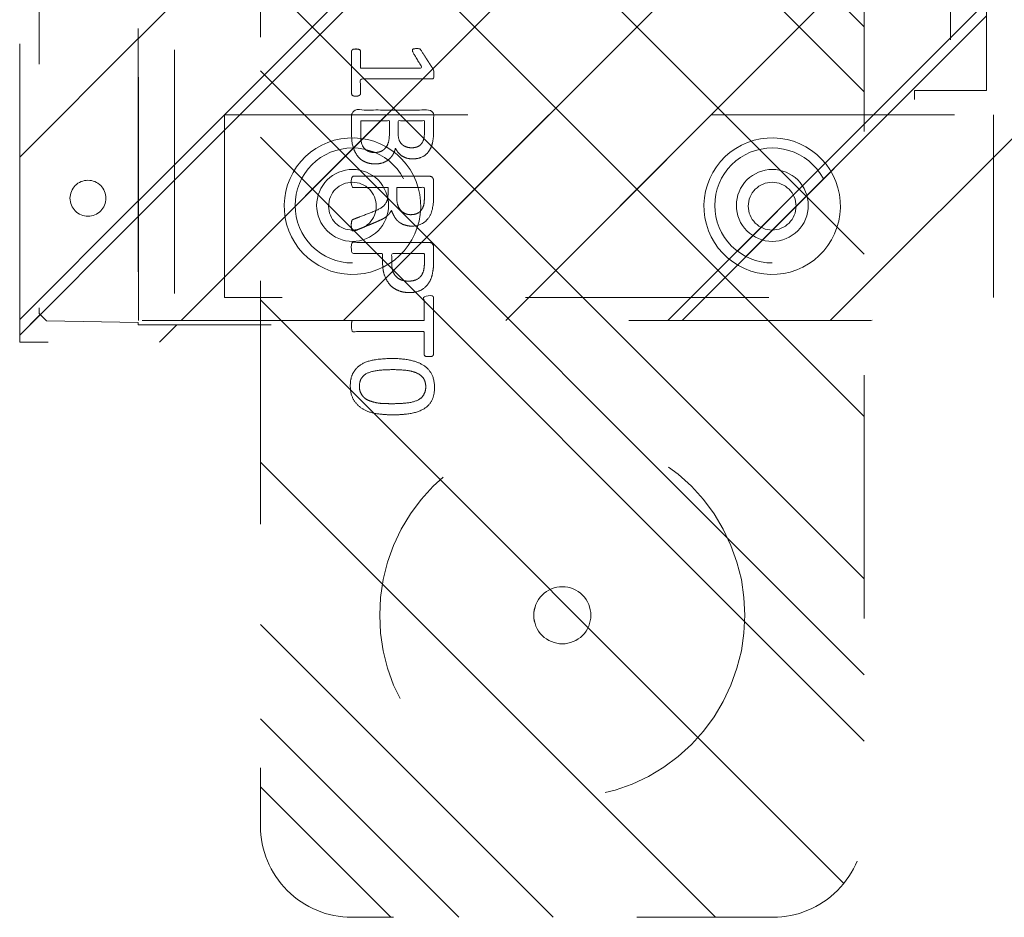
# Model space of a CAD drawing. Header units: inches. Extents: x -522 to -243, y -71 to 49.
# Tile 4 of 54: x -310.12 to -304.73, y -22.31 to -17.4. Entities that reach past the tile are written whole.
import ezdxf

# ---------------------------------------------------------------- set-up
doc = ezdxf.new("R2010")
doc.units = ezdxf.units.IN
doc.header["$LTSCALE"] = 32
doc.header["$MEASUREMENT"] = 0
doc.linetypes.add('Dash Style-1', pattern=[0.083328, 0.041656, -0.041672])
for name, color, linetype, lineweight in [('DashLine', 7, 'Dash Style-1', 13), ('DashLineFill', 7, 'Dash Style-1', 13), ('Drawing', 7, 'Continuous', 18), ('Metal-FootAndBase', 7, 'Continuous', 13), ('None', 7, 'Continuous', 18), ('SolidLine', 7, 'Continuous', 15), ('WasteShelf_H', 7, 'Continuous', 18)]:
    doc.layers.add(name, color=color, linetype=linetype, lineweight=lineweight)
pattern_1 = [(45, (0, 0), (-1.61302, 1.93572), []), (45, (-1.0608, 1.0608), (-0.472346, 0.416761), [])]

# ---------------------------------------------------------------- blocks, each defined once
blk = doc.blocks.new('1BRPT9-Bracket (2D)')
at = {"layer": 'DashLineFill', "linetype": 'Continuous', "lineweight": 13}
h = blk.add_hatch(dxfattribs=at)
h.set_pattern_fill('Steel', color=253, style=0, pattern_type=2)
h.set_pattern_definition(pattern_1)
edge = h.paths.add_edge_path()
edge.add_line((-2.3221, -8.7402), (-2.3221, 8.7402))
edge.add_line((-2.3221, 8.7402), (1.6779, 8.7402))
edge.add_arc((1.6779, 8.4882), 0.252, 0, 90, ccw=False)
edge.add_line((1.9299, 8.4882), (1.9299, 7.4803))
edge.add_line((1.9299, 7.4803), (2.3236, 7.4611))
edge.add_line((2.3236, 7.4611), (2.3236, -7.4803))
edge.add_line((2.3236, -7.4803), (1.9299, -7.4803))
edge.add_line((1.9299, -7.4803), (1.9299, -8.4882))
edge.add_arc((1.6779, -8.4882), 0.252, -90, 0, ccw=False)
edge.add_line((1.6779, -8.7402), (-2.3221, -8.7402))
h = blk.add_hatch(dxfattribs=at)
h.set_pattern_fill('Steel', color=253, style=0, pattern_type=2)
h.set_pattern_definition(pattern_1)
h.paths.add_polyline_path([(-1.1488, -8.4252), (-1.1797, -8.4237), (-1.2103, -8.4191), (-1.2403, -8.4116), (-1.2694, -8.4012), (-1.2973, -8.388), (-1.3238, -8.3721), (-1.3486, -8.3537), (-1.3716, -8.3329), (-1.3923, -8.31), (-1.4107, -8.2852), (-1.4266, -8.2587), (-1.4398, -8.2308), (-1.4502, -8.2017), (-1.4577, -8.1717), (-1.4623, -8.1411), (-1.4638, -8.1102), (-1.4623, -8.0794), (-1.4577, -8.0488), (-1.4502, -8.0188), (-1.4398, -7.9897), (-1.4266, -7.9618), (-1.4107, -7.9353), (-1.3923, -7.9104), (-1.3716, -7.8875), (-1.3486, -7.8668), (-1.3238, -7.8484), (-1.2973, -7.8325), (-1.2694, -7.8193), (-1.2403, -7.8088), (-1.2103, -7.8013), (-1.1797, -7.7968), (-1.1488, -7.7953), (-1.118, -7.7968), (-1.0874, -7.8013), (-1.0574, -7.8088), (-1.0283, -7.8193), (-1.0004, -7.8325), (-0.9739, -7.8484), (-0.949, -7.8668), (-0.9261, -7.8875), (-0.9054, -7.9104), (-0.887, -7.9353), (-0.8711, -7.9618), (-0.8579, -7.9897), (-0.8474, -8.0188), (-0.8399, -8.0488), (-0.8354, -8.0794), (-0.8339, -8.1102), (-0.8354, -8.1411), (-0.8399, -8.1717), (-0.8474, -8.2017), (-0.8579, -8.2308), (-0.8711, -8.2587), (-0.887, -8.2852), (-0.9054, -8.31), (-0.9261, -8.3329), (-0.949, -8.3537), (-0.9739, -8.3721), (-1.0004, -8.388), (-1.0283, -8.4012), (-1.0574, -8.4116), (-1.0874, -8.4191), (-1.118, -8.4237)])
h = blk.add_hatch(dxfattribs=at)
h.set_pattern_fill('Steel', color=253, style=0, pattern_type=2)
h.set_pattern_definition(pattern_1)
h.paths.add_polyline_path([(1.1504, -8.4252), (1.1195, -8.4237), (1.0889, -8.4191), (1.0589, -8.4116), (1.0298, -8.4012), (1.0019, -8.388), (0.9754, -8.3721), (0.9506, -8.3537), (0.9277, -8.3329), (0.9069, -8.31), (0.8885, -8.2852), (0.8726, -8.2587), (0.8594, -8.2308), (0.849, -8.2017), (0.8415, -8.1717), (0.8369, -8.1411), (0.8354, -8.1102), (0.8369, -8.0794), (0.8415, -8.0488), (0.849, -8.0188), (0.8594, -7.9897), (0.8726, -7.9618), (0.8885, -7.9353), (0.9069, -7.9104), (0.9277, -7.8875), (0.9506, -7.8668), (0.9754, -7.8484), (1.0019, -7.8325), (1.0298, -7.8193), (1.0589, -7.8088), (1.0889, -7.8013), (1.1195, -7.7968), (1.1504, -7.7953), (1.1812, -7.7968), (1.2118, -7.8013), (1.2418, -7.8088), (1.2709, -7.8193), (1.2988, -7.8325), (1.3254, -7.8484), (1.3502, -7.8668), (1.3731, -7.8875), (1.3938, -7.9104), (1.4123, -7.9353), (1.4281, -7.9618), (1.4414, -7.9897), (1.4518, -8.0188), (1.4593, -8.0488), (1.4638, -8.0794), (1.4653, -8.1102), (1.4638, -8.1411), (1.4593, -8.1717), (1.4518, -8.2017), (1.4414, -8.2308), (1.4281, -8.2587), (1.4123, -8.2852), (1.3938, -8.31), (1.3731, -8.3329), (1.3502, -8.3537), (1.3254, -8.3721), (1.2988, -8.388), (1.2709, -8.4012), (1.2418, -8.4116), (1.2118, -8.4191), (1.1812, -8.4237)])
h = blk.add_hatch(dxfattribs=at)
h.set_pattern_fill('Steel', color=253, style=0, pattern_type=2)
h.set_pattern_definition(pattern_1)
h.paths.add_polyline_path([(-1.1488, -8.3071), (-1.1681, -8.3061), (-1.1872, -8.3033), (-1.206, -8.2986), (-1.2242, -8.2921), (-1.2416, -8.2838), (-1.2582, -8.2739), (-1.2737, -8.2624), (-1.288, -8.2494), (-1.301, -8.2351), (-1.3125, -8.2196), (-1.3224, -8.203), (-1.3307, -8.1856), (-1.3372, -8.1674), (-1.3419, -8.1486), (-1.3447, -8.1295), (-1.3457, -8.1102), (-1.3447, -8.0909), (-1.3419, -8.0718), (-1.3372, -8.0531), (-1.3307, -8.0349), (-1.3224, -8.0174), (-1.3125, -8.0009), (-1.301, -7.9854), (-1.288, -7.971), (-1.2737, -7.9581), (-1.2582, -7.9466), (-1.2416, -7.9366), (-1.2242, -7.9284), (-1.206, -7.9219), (-1.1872, -7.9172), (-1.1681, -7.9143), (-1.1488, -7.9134), (-1.1295, -7.9143), (-1.1104, -7.9172), (-1.0917, -7.9219), (-1.0735, -7.9284), (-1.056, -7.9366), (-1.0395, -7.9466), (-1.024, -7.9581), (-1.0096, -7.971), (-0.9967, -7.9854), (-0.9852, -8.0009), (-0.9752, -8.0174), (-0.967, -8.0349), (-0.9605, -8.0531), (-0.9558, -8.0718), (-0.9529, -8.0909), (-0.952, -8.1102), (-0.9529, -8.1295), (-0.9558, -8.1486), (-0.9605, -8.1674), (-0.967, -8.1856), (-0.9752, -8.203), (-0.9852, -8.2196), (-0.9967, -8.2351), (-1.0096, -8.2494), (-1.024, -8.2624), (-1.0395, -8.2739), (-1.056, -8.2838), (-1.0735, -8.2921), (-1.0917, -8.2986), (-1.1104, -8.3033), (-1.1295, -8.3061)])
h = blk.add_hatch(dxfattribs=at)
h.set_pattern_fill('Steel', color=253, style=0, pattern_type=2)
h.set_pattern_definition(pattern_1)
h.paths.add_polyline_path([(1.1504, -8.3071), (1.1311, -8.3061), (1.112, -8.3033), (1.0932, -8.2986), (1.075, -8.2921), (1.0576, -8.2838), (1.041, -8.2739), (1.0255, -8.2624), (1.0112, -8.2494), (0.9982, -8.2351), (0.9867, -8.2196), (0.9768, -8.203), (0.9685, -8.1856), (0.962, -8.1674), (0.9573, -8.1486), (0.9545, -8.1295), (0.9535, -8.1102), (0.9545, -8.0909), (0.9573, -8.0718), (0.962, -8.0531), (0.9685, -8.0349), (0.9768, -8.0174), (0.9867, -8.0009), (0.9982, -7.9854), (1.0112, -7.971), (1.0255, -7.9581), (1.041, -7.9466), (1.0576, -7.9366), (1.075, -7.9284), (1.0932, -7.9219), (1.112, -7.9172), (1.1311, -7.9143), (1.1504, -7.9134), (1.1697, -7.9143), (1.1888, -7.9172), (1.2075, -7.9219), (1.2257, -7.9284), (1.2432, -7.9366), (1.2597, -7.9466), (1.2753, -7.9581), (1.2896, -7.971), (1.3025, -7.9854), (1.314, -8.0009), (1.324, -8.0174), (1.3322, -8.0349), (1.3387, -8.0531), (1.3434, -8.0718), (1.3463, -8.0909), (1.3472, -8.1102), (1.3463, -8.1295), (1.3434, -8.1486), (1.3387, -8.1674), (1.3322, -8.1856), (1.324, -8.203), (1.314, -8.2196), (1.3025, -8.2351), (1.2896, -8.2494), (1.2753, -8.2624), (1.2597, -8.2739), (1.2432, -8.2838), (1.2257, -8.2921), (1.2075, -8.2986), (1.1888, -8.3033), (1.1697, -8.3061)])
at = {"layer": 'DashLineFill'}
for p, q in [((-2.1252, 8.7402), (-2.1252, -8.7402)), ((2.1268, 7.4611), (2.1268, -7.4803))]:
    blk.add_line(p, q, dxfattribs=at)
at = {"layer": 'DashLineFill', "flags": 128}
blk.add_lwpolyline([(-2.3221, -8.7402), (-2.3221, 8.7402), (1.6779, 8.7402, -0.414214), (1.9299, 8.4882), (1.9299, 7.4803), (2.3236, 7.4611), (2.3236, -7.4803), (1.9299, -7.4803), (1.9299, -8.4882, -0.414214), (1.6779, -8.7402)], format="xyb", close=True, dxfattribs=at)
for points in [[(-1.1488, -8.4252), (-1.1797, -8.4237), (-1.2103, -8.4191), (-1.2403, -8.4116), (-1.2694, -8.4012), (-1.2973, -8.388), (-1.3238, -8.3721), (-1.3486, -8.3537), (-1.3716, -8.3329), (-1.3923, -8.31), (-1.4107, -8.2852), (-1.4266, -8.2587), (-1.4398, -8.2308), (-1.4502, -8.2017), (-1.4577, -8.1717), (-1.4623, -8.1411), (-1.4638, -8.1102), (-1.4623, -8.0794), (-1.4577, -8.0488), (-1.4502, -8.0188), (-1.4398, -7.9897), (-1.4266, -7.9618), (-1.4107, -7.9353), (-1.3923, -7.9104), (-1.3716, -7.8875), (-1.3486, -7.8668), (-1.3238, -7.8484), (-1.2973, -7.8325), (-1.2694, -7.8193), (-1.2403, -7.8088), (-1.2103, -7.8013), (-1.1797, -7.7968), (-1.1488, -7.7953), (-1.118, -7.7968), (-1.0874, -7.8013), (-1.0574, -7.8088), (-1.0283, -7.8193), (-1.0004, -7.8325), (-0.9739, -7.8484), (-0.949, -7.8668), (-0.9261, -7.8875), (-0.9054, -7.9104), (-0.887, -7.9353), (-0.8711, -7.9618), (-0.8579, -7.9897), (-0.8474, -8.0188), (-0.8399, -8.0488), (-0.8354, -8.0794), (-0.8339, -8.1102), (-0.8354, -8.1411), (-0.8399, -8.1717), (-0.8474, -8.2017), (-0.8579, -8.2308), (-0.8711, -8.2587), (-0.887, -8.2852), (-0.9054, -8.31), (-0.9261, -8.3329), (-0.949, -8.3537), (-0.9739, -8.3721), (-1.0004, -8.388), (-1.0283, -8.4012), (-1.0574, -8.4116), (-1.0874, -8.4191), (-1.118, -8.4237)], [(1.1504, -8.4252), (1.1195, -8.4237), (1.0889, -8.4191), (1.0589, -8.4116), (1.0298, -8.4012), (1.0019, -8.388), (0.9754, -8.3721), (0.9506, -8.3537), (0.9277, -8.3329), (0.9069, -8.31), (0.8885, -8.2852), (0.8726, -8.2587), (0.8594, -8.2308), (0.849, -8.2017), (0.8415, -8.1717), (0.8369, -8.1411), (0.8354, -8.1102), (0.8369, -8.0794), (0.8415, -8.0488), (0.849, -8.0188), (0.8594, -7.9897), (0.8726, -7.9618), (0.8885, -7.9353), (0.9069, -7.9104), (0.9277, -7.8875), (0.9506, -7.8668), (0.9754, -7.8484), (1.0019, -7.8325), (1.0298, -7.8193), (1.0589, -7.8088), (1.0889, -7.8013), (1.1195, -7.7968), (1.1504, -7.7953), (1.1812, -7.7968), (1.2118, -7.8013), (1.2418, -7.8088), (1.2709, -7.8193), (1.2988, -7.8325), (1.3254, -7.8484), (1.3502, -7.8668), (1.3731, -7.8875), (1.3938, -7.9104), (1.4123, -7.9353), (1.4281, -7.9618), (1.4414, -7.9897), (1.4518, -8.0188), (1.4593, -8.0488), (1.4638, -8.0794), (1.4653, -8.1102), (1.4638, -8.1411), (1.4593, -8.1717), (1.4518, -8.2017), (1.4414, -8.2308), (1.4281, -8.2587), (1.4123, -8.2852), (1.3938, -8.31), (1.3731, -8.3329), (1.3502, -8.3537), (1.3254, -8.3721), (1.2988, -8.388), (1.2709, -8.4012), (1.2418, -8.4116), (1.2118, -8.4191), (1.1812, -8.4237)], [(-1.1488, -8.3071), (-1.1681, -8.3061), (-1.1872, -8.3033), (-1.206, -8.2986), (-1.2242, -8.2921), (-1.2416, -8.2838), (-1.2582, -8.2739), (-1.2737, -8.2624), (-1.288, -8.2494), (-1.301, -8.2351), (-1.3125, -8.2196), (-1.3224, -8.203), (-1.3307, -8.1856), (-1.3372, -8.1674), (-1.3419, -8.1486), (-1.3447, -8.1295), (-1.3457, -8.1102), (-1.3447, -8.0909), (-1.3419, -8.0718), (-1.3372, -8.0531), (-1.3307, -8.0349), (-1.3224, -8.0174), (-1.3125, -8.0009), (-1.301, -7.9854), (-1.288, -7.971), (-1.2737, -7.9581), (-1.2582, -7.9466), (-1.2416, -7.9366), (-1.2242, -7.9284), (-1.206, -7.9219), (-1.1872, -7.9172), (-1.1681, -7.9143), (-1.1488, -7.9134), (-1.1295, -7.9143), (-1.1104, -7.9172), (-1.0917, -7.9219), (-1.0735, -7.9284), (-1.056, -7.9366), (-1.0395, -7.9466), (-1.024, -7.9581), (-1.0096, -7.971), (-0.9967, -7.9854), (-0.9852, -8.0009), (-0.9752, -8.0174), (-0.967, -8.0349), (-0.9605, -8.0531), (-0.9558, -8.0718), (-0.9529, -8.0909), (-0.952, -8.1102), (-0.9529, -8.1295), (-0.9558, -8.1486), (-0.9605, -8.1674), (-0.967, -8.1856), (-0.9752, -8.203), (-0.9852, -8.2196), (-0.9967, -8.2351), (-1.0096, -8.2494), (-1.024, -8.2624), (-1.0395, -8.2739), (-1.056, -8.2838), (-1.0735, -8.2921), (-1.0917, -8.2986), (-1.1104, -8.3033), (-1.1295, -8.3061)], [(1.1504, -8.3071), (1.1311, -8.3061), (1.112, -8.3033), (1.0932, -8.2986), (1.075, -8.2921), (1.0576, -8.2838), (1.041, -8.2739), (1.0255, -8.2624), (1.0112, -8.2494), (0.9982, -8.2351), (0.9867, -8.2196), (0.9768, -8.203), (0.9685, -8.1856), (0.962, -8.1674), (0.9573, -8.1486), (0.9545, -8.1295), (0.9535, -8.1102), (0.9545, -8.0909), (0.9573, -8.0718), (0.962, -8.0531), (0.9685, -8.0349), (0.9768, -8.0174), (0.9867, -8.0009), (0.9982, -7.9854), (1.0112, -7.971), (1.0255, -7.9581), (1.041, -7.9466), (1.0576, -7.9366), (1.075, -7.9284), (1.0932, -7.9219), (1.112, -7.9172), (1.1311, -7.9143), (1.1504, -7.9134), (1.1697, -7.9143), (1.1888, -7.9172), (1.2075, -7.9219), (1.2257, -7.9284), (1.2432, -7.9366), (1.2597, -7.9466), (1.2753, -7.9581), (1.2896, -7.971), (1.3025, -7.9854), (1.314, -8.0009), (1.324, -8.0174), (1.3322, -8.0349), (1.3387, -8.0531), (1.3434, -8.0718), (1.3463, -8.0909), (1.3472, -8.1102), (1.3463, -8.1295), (1.3434, -8.1486), (1.3387, -8.1674), (1.3322, -8.1856), (1.324, -8.203), (1.314, -8.2196), (1.3025, -8.2351), (1.2896, -8.2494), (1.2753, -8.2624), (1.2597, -8.2739), (1.2432, -8.2838), (1.2257, -8.2921), (1.2075, -8.2986), (1.1888, -8.3033), (1.1697, -8.3061)]]:
    blk.add_lwpolyline(points, close=True, dxfattribs=at)
blk = doc.blocks.new('1BRPT8_Cover (2D)')
at = {"layer": 'DashLineFill', "linetype": 'Continuous', "lineweight": 13}
h = blk.add_hatch(dxfattribs=at)
h.set_pattern_fill('Steel', color=253, style=0, pattern_type=2)
h.set_pattern_definition(pattern_1)
h.paths.add_polyline_path([(-1.5945, -8.7638), (-2.3228, -8.7638), (-2.3228, -8.7511), (-2.8261, -8.7423), (-2.8664, -8.7028), (-2.8664, -6.673), (-2.8472, -6.6533), (-2.3228, -6.6441), (-2.3228, -6.5842), (-2.8472, -6.5751), (-2.8664, -6.5554), (-2.8664, -4.4682), (-2.8472, -4.4486), (-2.3228, -4.4394), (-2.3228, -4.3795), (-2.8472, -4.3703), (-2.8664, -4.3507), (-2.8664, -2.2635), (-2.8472, -2.2438), (-2.3228, -2.2347), (-2.3228, -2.1748), (-2.8472, -2.1656), (-2.8664, -2.1459), (-2.8664, -0.0588), (-2.8472, -0.0391), (-2.3228, -0.03), (-2.3228, 0.03), (-2.8472, 0.0391), (-2.8664, 0.0588), (-2.8664, 2.1459), (-2.8472, 2.1656), (-2.3228, 2.1748), (-2.3228, 2.2347), (-2.8472, 2.2438), (-2.8664, 2.2635), (-2.8664, 4.3507), (-2.8472, 4.3703), (-2.3228, 4.3795), (-2.3228, 4.4394), (-2.8472, 4.4486), (-2.8664, 4.4682), (-2.8655, 6.5554), (-2.8472, 6.5751), (-2.3228, 6.5842), (-2.3228, 6.6441), (-2.8472, 6.6533), (-2.8664, 6.673), (-2.8664, 8.7028), (-2.8261, 8.7423), (-1.5945, 8.7638), (-1.5945, 8.8583), (-2.9724, 8.8583), (-2.9724, -8.8583), (-1.5945, -8.8583)])
h = blk.add_hatch(dxfattribs=at)
h.set_pattern_fill('Steel', color=253, style=0, pattern_type=2)
h.set_pattern_definition(pattern_1)
h.paths.add_polyline_path([(-2.3228, 8.8583), (-2.3228, -8.8583), (-2.9724, -8.8583), (-2.9724, 8.8583)])
at = {"layer": 'DashLineFill', "flags": 128}
for points in [[(-1.5945, -8.7638), (-2.3228, -8.7638), (-2.3228, -8.7511), (-2.8261, -8.7423), (-2.8664, -8.7028), (-2.8664, -6.673), (-2.8472, -6.6533), (-2.3228, -6.6441), (-2.3228, -6.5842), (-2.8472, -6.5751), (-2.8664, -6.5554), (-2.8664, -4.4682), (-2.8472, -4.4486), (-2.3228, -4.4394), (-2.3228, -4.3795), (-2.8472, -4.3703), (-2.8664, -4.3507), (-2.8664, -2.2635), (-2.8472, -2.2438), (-2.3228, -2.2347), (-2.3228, -2.1748), (-2.8472, -2.1656), (-2.8664, -2.1459), (-2.8664, -0.0588), (-2.8472, -0.0391), (-2.3228, -0.03), (-2.3228, 0.03), (-2.8472, 0.0391), (-2.8664, 0.0588), (-2.8664, 2.1459), (-2.8472, 2.1656), (-2.3228, 2.1748), (-2.3228, 2.2347), (-2.8472, 2.2438), (-2.8664, 2.2635), (-2.8664, 4.3507), (-2.8472, 4.3703), (-2.3228, 4.3795), (-2.3228, 4.4394), (-2.8472, 4.4486), (-2.8664, 4.4682), (-2.8655, 6.5554), (-2.8472, 6.5751), (-2.3228, 6.5842), (-2.3228, 6.6441), (-2.8472, 6.6533), (-2.8664, 6.673), (-2.8664, 8.7028), (-2.8261, 8.7423), (-1.5945, 8.7638), (-1.5945, 8.8583), (-2.9724, 8.8583), (-2.9724, -8.8583), (-1.5945, -8.8583)], [(-2.3228, 8.8583), (-2.3228, -8.8583), (-2.9724, -8.8583), (-2.9724, 8.8583)]]:
    blk.add_lwpolyline(points, close=True, dxfattribs=at)
at = {"layer": 'SolidLine', "flags": 128}
blk.add_lwpolyline([(-2.5, -8.0709), (-2.5005, -8.0805), (-2.5019, -8.0901), (-2.5042, -8.0994), (-2.5075, -8.1085), (-2.5116, -8.1173), (-2.5166, -8.1255), (-2.5223, -8.1333), (-2.5288, -8.1405), (-2.536, -8.1469), (-2.5437, -8.1527), (-2.552, -8.1577), (-2.5608, -8.1618), (-2.5699, -8.1651), (-2.5792, -8.1674), (-2.5888, -8.1688), (-2.5984, -8.1693), (-2.6081, -8.1688), (-2.6176, -8.1674), (-2.627, -8.1651), (-2.6361, -8.1618), (-2.6448, -8.1577), (-2.6531, -8.1527), (-2.6609, -8.1469), (-2.668, -8.1405), (-2.6745, -8.1333), (-2.6803, -8.1255), (-2.6852, -8.1173), (-2.6894, -8.1085), (-2.6926, -8.0994), (-2.695, -8.0901), (-2.6964, -8.0805), (-2.6969, -8.0709), (-2.6964, -8.0612), (-2.695, -8.0517), (-2.6926, -8.0423), (-2.6894, -8.0332), (-2.6852, -8.0245), (-2.6803, -8.0162), (-2.6745, -8.0084), (-2.668, -8.0013), (-2.6609, -7.9948), (-2.6531, -7.989), (-2.6448, -7.9841), (-2.6361, -7.9799), (-2.627, -7.9767), (-2.6176, -7.9743), (-2.6081, -7.9729), (-2.5984, -7.9724), (-2.5888, -7.9729), (-2.5792, -7.9743), (-2.5699, -7.9767), (-2.5608, -7.9799), (-2.552, -7.9841), (-2.5437, -7.989), (-2.536, -7.9948), (-2.5288, -8.0013), (-2.5223, -8.0084), (-2.5166, -8.0162), (-2.5116, -8.0245), (-2.5075, -8.0332), (-2.5042, -8.0423), (-2.5019, -8.0517), (-2.5005, -8.0612)], close=True, dxfattribs=at)
blk = doc.blocks.new('1BRPT6-LeftBeam (2D)')
at = {"layer": 'DashLineFill', "linetype": 'Continuous', "lineweight": 13}
h = blk.add_hatch(dxfattribs=at)
h.set_pattern_fill('Steel', color=253, style=0, pattern_type=2)
h.set_pattern_definition(pattern_1)
h.paths.add_polyline_path([(-1.8504, 0.5), (20.4724, 0.5), (20.4724, -0.5), (-1.8504, -0.5)])
at = {"layer": 'DashLineFill'}
blk.add_line((2.3622, -0.5), (2.3622, 0.5), dxfattribs=at)
at = {"layer": 'DashLineFill', "flags": 128}
blk.add_lwpolyline([(-1.8504, 0.5), (20.4724, 0.5), (20.4724, -0.5), (-1.8504, -0.5)], close=True, dxfattribs=at)
at = {"layer": 'SolidLine', "flags": 128}
for points in [[(-1.1768, 0.373), (-1.1401, 0.3739), (-1.1035, 0.3712), (-1.0673, 0.3649), (-1.032, 0.3551), (-0.9977, 0.3418), (-0.965, 0.3253), (-0.934, 0.3056), (-0.9051, 0.283), (-0.8785, 0.2577), (-0.8545, 0.2299), (-0.8334, 0.1998), (-0.8154, 0.1679), (-0.8005, 0.1343), (-0.789, 0.0995), (-0.781, 0.0636), (-0.7766, 0.0272), (-0.7757, -0.0095), (-0.7784, -0.0461), (-0.7847, -0.0823), (-0.7945, -0.1176), (-0.8078, -0.1519), (-0.8243, -0.1846), (-0.844, -0.2156), (-0.8666, -0.2446), (-0.8919, -0.2711), (-0.9197, -0.2951), (-0.9498, -0.3162), (-0.9817, -0.3342), (-1.0153, -0.3491), (-1.0502, -0.3606), (-1.086, -0.3686), (-1.1224, -0.373), (-1.1591, -0.3739), (-1.1957, -0.3712), (-1.2319, -0.3649), (-1.2672, -0.3551), (-1.3015, -0.3418), (-1.3342, -0.3253), (-1.3652, -0.3056), (-1.3942, -0.283), (-1.4207, -0.2577), (-1.4447, -0.2299), (-1.4658, -0.1998), (-1.4838, -0.1679), (-1.4987, -0.1343), (-1.5102, -0.0995), (-1.5182, -0.0636), (-1.5227, -0.0272), (-1.5235, 0.0095), (-1.5208, 0.0461), (-1.5145, 0.0823), (-1.5047, 0.1176), (-1.4914, 0.1519), (-1.4749, 0.1846), (-1.4552, 0.2156), (-1.4326, 0.2445), (-1.4073, 0.2711), (-1.3795, 0.2951), (-1.3494, 0.3162), (-1.3175, 0.3342), (-1.2839, 0.3491), (-1.2491, 0.3606), (-1.2132, 0.3686)], [(1.1224, 0.373), (1.1591, 0.3739), (1.1957, 0.3712), (1.2319, 0.3649), (1.2672, 0.3551), (1.3015, 0.3418), (1.3342, 0.3253), (1.3652, 0.3056), (1.3942, 0.283), (1.4207, 0.2577), (1.4447, 0.2299), (1.4658, 0.1998), (1.4838, 0.1679), (1.4987, 0.1343), (1.5102, 0.0995), (1.5182, 0.0636), (1.5227, 0.0272), (1.5235, -0.0095), (1.5208, -0.0461), (1.5145, -0.0823), (1.5047, -0.1176), (1.4914, -0.1519), (1.4749, -0.1846), (1.4552, -0.2156), (1.4326, -0.2446), (1.4073, -0.2711), (1.3795, -0.2951), (1.3494, -0.3162), (1.3175, -0.3342), (1.2839, -0.3491), (1.2491, -0.3606), (1.2132, -0.3686), (1.1768, -0.373), (1.1401, -0.3739), (1.1035, -0.3712), (1.0673, -0.3649), (1.032, -0.3551), (0.9977, -0.3418), (0.965, -0.3253), (0.934, -0.3056), (0.9051, -0.283), (0.8785, -0.2577), (0.8545, -0.2299), (0.8334, -0.1998), (0.8154, -0.1679), (0.8005, -0.1343), (0.789, -0.0995), (0.781, -0.0636), (0.7766, -0.0272), (0.7757, 0.0095), (0.7784, 0.0461), (0.7847, 0.0823), (0.7945, 0.1176), (0.8078, 0.1519), (0.8243, 0.1846), (0.844, 0.2156), (0.8666, 0.2445), (0.8919, 0.2711), (0.9197, 0.2951), (0.9498, 0.3162), (0.9817, 0.3342), (1.0153, 0.3491), (1.0502, 0.3606), (1.086, 0.3686)], [(-1.1496, 0.1308), (-1.1368, 0.1302), (-1.1241, 0.1283), (-1.1116, 0.1252), (-1.0995, 0.1209), (-1.0879, 0.1154), (-1.0769, 0.1088), (-1.0666, 0.1011), (-1.0571, 0.0925), (-1.0485, 0.083), (-1.0408, 0.0727), (-1.0342, 0.0617), (-1.0287, 0.0501), (-1.0244, 0.038), (-1.0213, 0.0255), (-1.0194, 0.0128), (-1.0188, 0), (-1.0194, -0.0128), (-1.0213, -0.0255), (-1.0244, -0.038), (-1.0287, -0.0501), (-1.0342, -0.0617), (-1.0408, -0.0727), (-1.0485, -0.083), (-1.0571, -0.0925), (-1.0666, -0.1011), (-1.0769, -0.1088), (-1.0879, -0.1154), (-1.0995, -0.1209), (-1.1116, -0.1252), (-1.1241, -0.1283), (-1.1368, -0.1302), (-1.1496, -0.1308), (-1.1624, -0.1302), (-1.1751, -0.1283), (-1.1876, -0.1252), (-1.1997, -0.1209), (-1.2113, -0.1154), (-1.2223, -0.1088), (-1.2326, -0.1011), (-1.2421, -0.0925), (-1.2508, -0.083), (-1.2584, -0.0727), (-1.265, -0.0617), (-1.2705, -0.0501), (-1.2748, -0.038), (-1.2779, -0.0255), (-1.2798, -0.0128), (-1.2805, 0), (-1.2798, 0.0128), (-1.2779, 0.0255), (-1.2748, 0.038), (-1.2705, 0.0501), (-1.265, 0.0617), (-1.2584, 0.0727), (-1.2508, 0.083), (-1.2421, 0.0925), (-1.2326, 0.1011), (-1.2223, 0.1088), (-1.2113, 0.1154), (-1.1997, 0.1209), (-1.1876, 0.1252), (-1.1751, 0.1283), (-1.1624, 0.1302)], [(1.2805, 0), (1.2798, -0.0128), (1.2779, -0.0255), (1.2748, -0.038), (1.2705, -0.0501), (1.265, -0.0617), (1.2584, -0.0727), (1.2508, -0.083), (1.2421, -0.0925), (1.2326, -0.1011), (1.2223, -0.1088), (1.2113, -0.1154), (1.1997, -0.1209), (1.1876, -0.1252), (1.1751, -0.1283), (1.1624, -0.1302), (1.1496, -0.1308), (1.1368, -0.1302), (1.1241, -0.1283), (1.1116, -0.1252), (1.0995, -0.1209), (1.0879, -0.1154), (1.0769, -0.1088), (1.0666, -0.1011), (1.0571, -0.0925), (1.0485, -0.083), (1.0408, -0.0727), (1.0342, -0.0617), (1.0287, -0.0501), (1.0244, -0.038), (1.0213, -0.0255), (1.0194, -0.0128), (1.0188, 0), (1.0194, 0.0128), (1.0213, 0.0255), (1.0244, 0.038), (1.0287, 0.0501), (1.0342, 0.0617), (1.0408, 0.0727), (1.0485, 0.083), (1.0571, 0.0925), (1.0666, 0.1011), (1.0769, 0.1088), (1.0879, 0.1154), (1.0995, 0.1209), (1.1116, 0.1252), (1.1241, 0.1283), (1.1368, 0.1302), (1.1496, 0.1308), (1.1624, 0.1302), (1.1751, 0.1283), (1.1876, 0.1252), (1.1997, 0.1209), (1.2113, 0.1154), (1.2223, 0.1088), (1.2326, 0.1011), (1.2421, 0.0925), (1.2508, 0.083), (1.2584, 0.0727), (1.265, 0.0617), (1.2705, 0.0501), (1.2748, 0.038), (1.2779, 0.0255), (1.2798, 0.0128)]]:
    blk.add_lwpolyline(points, close=True, dxfattribs=at)
blk = doc.blocks.new('Group-38')
at = {"layer": 'WasteShelf_H', "color": 7}
for points, knots in [([(9.2567, -0.9289), (9.2567, -0.9806), (9.242, -1.0655), (9.2032, -1.1264), (9.1423, -1.1614), (9.0556, -1.1614), (8.9984, -1.13), (8.9633, -1.0728), (8.9485, -0.9861), (8.9485, -0.8791), (8.9651, -0.7942), (9.002, -0.7333), (9.0629, -0.7), (9.1497, -0.7), (9.2069, -0.7296), (9.242, -0.7886), (9.2567, -0.8735), (9.2567, -0.9289)], [0, 0, 0, 0.067387, 0.134775, 0.202162, 0.26955, 0.334129, 0.398709, 0.463288, 0.527868, 0.58814, 0.648412, 0.708684, 0.768957, 0.826717, 0.884478, 0.942239, 1, 1, 1]), ([(7.512, -1.13), (7.512, -1.1374), (7.5093, -1.1513), (7.501, -1.154), (7.3819, -1.154), (7.2629, -1.154), (7.2592, -1.1522), (7.2555, -1.1467), (7.2537, -1.1374), (7.2537, -1.1245), (7.2555, -1.1153), (7.2574, -1.1097), (7.2629, -1.1061), (7.3118, -1.1061), (7.3589, -1.1061), (7.3589, -0.9363), (7.3589, -0.7665), (7.3155, -0.7923), (7.2721, -0.8182), (7.2666, -0.82), (7.2574, -0.8218), (7.2537, -0.8182), (7.2518, -0.8071), (7.2518, -0.7946), (7.2518, -0.7849), (7.2537, -0.7794), (7.2574, -0.7757), (7.261, -0.7739), (7.3127, -0.7406), (7.3644, -0.7074), (7.3662, -0.7056), (7.3699, -0.7056), (7.3755, -0.7037), (7.3925, -0.7037), (7.4105, -0.7037), (7.4161, -0.7074), (7.4179, -0.7111), (7.4179, -0.9095), (7.4179, -1.1061), (7.4585, -1.1061), (7.5028, -1.1061), (7.5065, -1.1097), (7.5102, -1.1153), (7.512, -1.1245), (7.512, -1.13)], [0, 0, 0, 0.00261, 0.007831, 0.010441, 0.176195, 0.178805, 0.181415, 0.184026, 0.186636, 0.188594, 0.190551, 0.192509, 0.194467, 0.244389, 0.244389, 0.424498, 0.424498, 0.47805, 0.47805, 0.484241, 0.490432, 0.496622, 0.502813, 0.507071, 0.510941, 0.514811, 0.518682, 0.518682, 0.576295, 0.576295, 0.578743, 0.58119, 0.583638, 0.590247, 0.593184, 0.596122, 0.599059, 0.911881, 0.911881, 0.976501, 0.982376, 0.988251, 0.994125, 1, 1, 1]), ([(7.8831, -1.0249), (7.8831, -1.047), (7.8721, -1.0821), (7.8536, -1.1116), (7.8259, -1.1319), (7.7761, -1.154), (7.6691, -1.154), (7.6026, -1.154), (7.5879, -1.143), (7.5879, -0.9298), (7.5879, -0.7167), (7.6026, -0.7056), (7.6608, -0.7056), (7.7521, -0.7056), (7.8038, -0.7222), (7.837, -0.7499), (7.8555, -0.7923), (7.8555, -0.8348), (7.8481, -0.8643), (7.8333, -0.8883), (7.8093, -0.9086), (7.7964, -0.9141), (7.8149, -0.9178), (7.8462, -0.9363), (7.8702, -0.964), (7.8831, -1.0027), (7.8831, -1.0249)], [0, 0, 0, 0.031455, 0.06291, 0.094366, 0.125821, 0.188731, 0.266159, 0.275837, 0.285516, 0.435531, 0.44521, 0.454888, 0.521427, 0.574659, 0.627891, 0.681123, 0.734355, 0.762747, 0.791139, 0.819531, 0.847924, 0.847924, 0.885943, 0.923962, 0.961981, 1, 1, 1]), ([(7.7946, -0.8255), (7.7946, -0.8089), (7.7853, -0.7831), (7.765, -0.7646), (7.7337, -0.7554), (7.6783, -0.7554), (7.6469, -0.7554), (7.6469, -0.8274), (7.6469, -0.8994), (7.6811, -0.8994), (7.7373, -0.8994), (7.7669, -0.8883), (7.7853, -0.868), (7.7946, -0.8403), (7.7946, -0.8255)], [0, 0, 0, 0.074499, 0.148998, 0.223496, 0.297995, 0.395417, 0.395417, 0.61891, 0.61891, 0.724928, 0.793696, 0.862464, 0.931232, 1, 1, 1]), ([(8.2495, -1.1448), (8.2495, -1.1485), (8.2476, -1.1522), (8.2402, -1.154), (8.2273, -1.1559), (8.2089, -1.1559), (8.1978, -1.154), (8.1904, -1.1522), (8.1867, -1.1467), (8.1849, -1.1411), (8.1646, -1.0885), (8.1443, -1.0359), (8.1369, -1.0175), (8.1221, -0.9879), (8.1, -0.9658), (8.0704, -0.9547), (8.0308, -0.9547), (8.0114, -0.9547), (8.0114, -1.0498), (8.0114, -1.1485), (8.0077, -1.1522), (8.0003, -1.154), (7.9892, -1.1559), (7.9726, -1.1559), (7.9616, -1.154), (7.9542, -1.1522), (7.9505, -1.1485), (7.9505, -0.9372), (7.9505, -0.7167), (7.9653, -0.7056), (8.0206, -0.7056), (8.0852, -0.7056), (8.1074, -0.7074), (8.1166, -0.7093), (8.1424, -0.713), (8.183, -0.7333), (8.2089, -0.7628), (8.2236, -0.8015), (8.2236, -0.8458), (8.2107, -0.8828), (8.1886, -0.9104), (8.1553, -0.9289), (8.1369, -0.9363), (8.148, -0.9418), (8.1664, -0.9566), (8.1812, -0.9769), (8.1941, -1.0046), (8.2015, -1.0212), (8.2218, -1.0701), (8.2421, -1.119), (8.2476, -1.1319), (8.2495, -1.143), (8.2495, -1.1448)], [0, 0, 0, 0.004018, 0.008035, 0.012053, 0.01607, 0.020088, 0.024105, 0.028123, 0.03214, 0.03214, 0.070951, 0.070951, 0.084634, 0.098317, 0.112001, 0.125684, 0.138745, 0.138745, 0.202807, 0.205295, 0.207782, 0.21027, 0.212758, 0.214748, 0.216739, 0.218729, 0.220719, 0.332671, 0.339637, 0.346603, 0.391882, 0.407555, 0.423229, 0.423229, 0.466696, 0.510164, 0.553631, 0.597099, 0.640566, 0.684033, 0.727501, 0.770968, 0.770968, 0.798042, 0.825115, 0.852188, 0.879262, 0.879262, 0.958132, 0.958132, 0.979066, 1, 1, 1]), ([(8.5874, -0.8366), (8.5874, -0.8717), (8.5653, -0.9252), (8.5247, -0.9621), (8.4656, -0.9843), (8.3983, -0.9843), (8.3734, -0.9843), (8.3734, -1.0645), (8.3734, -1.1485), (8.3697, -1.1522), (8.3623, -1.154), (8.3512, -1.1559), (8.3346, -1.1559), (8.3235, -1.154), (8.3162, -1.1522), (8.3125, -1.1485), (8.3125, -0.9381), (8.3125, -0.7185), (8.3272, -0.7056), (8.3844, -0.7056), (8.4472, -0.7056), (8.473, -0.7093), (8.5099, -0.7167), (8.5468, -0.7388), (8.5745, -0.7702), (8.5874, -0.8126), (8.5874, -0.8366)], [0, 0, 0, 0.066268, 0.132535, 0.198803, 0.26507, 0.303966, 0.303966, 0.429297, 0.43506, 0.440822, 0.446584, 0.452347, 0.456957, 0.461567, 0.466177, 0.470786, 0.728938, 0.745073, 0.761208, 0.845107, 0.870922, 0.896738, 0.922553, 0.948369, 0.974184, 1, 1, 1]), ([(8.9374, -0.7314), (8.9374, -0.7374), (8.9374, -0.748), (8.9337, -0.7536), (8.9282, -0.7573), (8.8636, -0.7573), (8.8008, -0.7573), (8.8008, -0.951), (8.8008, -1.1485), (8.7971, -1.1522), (8.7897, -1.154), (8.7787, -1.1559), (8.7621, -1.1559), (8.751, -1.154), (8.7436, -1.1522), (8.7399, -1.1485), (8.7399, -0.951), (8.7399, -0.7573), (8.6772, -0.7573), (8.6126, -0.7573), (8.607, -0.7536), (8.6052, -0.748), (8.6034, -0.7388), (8.6034, -0.7259), (8.6052, -0.7148), (8.607, -0.7093), (8.6126, -0.7056), (8.7704, -0.7056), (8.9282, -0.7056), (8.9337, -0.7093), (8.9374, -0.7148), (8.9374, -0.7259), (8.9374, -0.7314)], [0, 0, 0, 0.003046, 0.005389, 0.007733, 0.010076, 0.089744, 0.089744, 0.335779, 0.340465, 0.345152, 0.349838, 0.354524, 0.360382, 0.36624, 0.372099, 0.377957, 0.6855, 0.6855, 0.785085, 0.788014, 0.790943, 0.793872, 0.796801, 0.798998, 0.801195, 0.803391, 0.805588, 0.991213, 0.99341, 0.995606, 0.997803, 1, 1, 1]), ([(9.1958, -0.9326), (9.1958, -0.8994), (9.1921, -0.8458), (9.1829, -0.8052), (9.1681, -0.7757), (9.146, -0.7573), (9.1202, -0.748), (9.074, -0.748), (9.0371, -0.7757), (9.0168, -0.8237), (9.0094, -0.8901), (9.0094, -0.9769), (9.0187, -1.047), (9.0408, -1.0913), (9.0759, -1.1116), (9.1202, -1.1116), (9.1497, -1.0987), (9.1718, -1.0765), (9.1847, -1.0433), (9.194, -1.0046), (9.1958, -0.9584), (9.1958, -0.9326)], [0, 0, 0, 0.030305, 0.06061, 0.090915, 0.12122, 0.151525, 0.18183, 0.235706, 0.289582, 0.343457, 0.397333, 0.470069, 0.542804, 0.61554, 0.688276, 0.74023, 0.792184, 0.844138, 0.896092, 0.948046, 1, 1, 1]), ([(8.1609, -0.8311), (8.1609, -0.8034), (8.1369, -0.7683), (8.1092, -0.7591), (8.1, -0.7573), (8.0778, -0.7554), (8.0363, -0.7554), (8.0114, -0.7554), (8.0114, -0.8311), (8.0114, -0.9067), (8.04, -0.9067), (8.0926, -0.9067), (8.1258, -0.8957), (8.1498, -0.8735), (8.1609, -0.8458), (8.1609, -0.8311)], [0, 0, 0, 0.142515, 0.285031, 0.285031, 0.330993, 0.376955, 0.445899, 0.445899, 0.655281, 0.655281, 0.734439, 0.800829, 0.867219, 0.93361, 1, 1, 1]), ([(8.5247, -0.8422), (8.5247, -0.8145), (8.5044, -0.7776), (8.4749, -0.761), (8.4435, -0.7554), (8.4001, -0.7554), (8.3734, -0.7554), (8.3734, -0.8449), (8.3734, -0.9344), (8.4001, -0.9344), (8.4527, -0.9344), (8.4896, -0.9215), (8.5136, -0.8957), (8.5247, -0.8625), (8.5247, -0.8422)], [0, 0, 0, 0.053098, 0.106195, 0.159293, 0.212391, 0.297937, 0.297937, 0.584068, 0.584068, 0.669615, 0.752211, 0.834807, 0.917404, 1, 1, 1]), ([(7.8204, -1.0285), (7.8204, -1.0082), (7.8075, -0.9787), (7.7835, -0.9584), (7.7466, -0.9473), (7.6829, -0.9473), (7.6469, -0.9473), (7.6469, -1.0258), (7.6469, -1.1042), (7.6903, -1.1042), (7.7743, -1.1042), (7.8075, -1.0765), (7.8204, -1.047), (7.8204, -1.0285)], [0, 0, 0, 0.079156, 0.158312, 0.237468, 0.316624, 0.419526, 0.419526, 0.643799, 0.643799, 0.767809, 0.883905, 0.941952, 1, 1, 1])]:
    blk.add_open_spline(points, degree=2, knots=knots, dxfattribs=at)
blk = doc.blocks.new('SBDXF4-DiscLeveler (2D)')
at = {"layer": 'DashLine', "flags": 128}
for points in [[(0, 1), (0.098, 0.9952), (0.1951, 0.9808), (0.2903, 0.9569), (0.3827, 0.9239), (0.4714, 0.8819), (0.5556, 0.8315), (0.6344, 0.773), (0.7071, 0.7071), (0.773, 0.6344), (0.8315, 0.5556), (0.8819, 0.4714), (0.9239, 0.3827), (0.9569, 0.2903), (0.9808, 0.1951), (0.9952, 0.098), (1, 0), (0.9952, -0.098), (0.9808, -0.1951), (0.9569, -0.2903), (0.9239, -0.3827), (0.8819, -0.4714), (0.8315, -0.5556), (0.773, -0.6344), (0.7071, -0.7071), (0.6344, -0.773), (0.5556, -0.8315), (0.4714, -0.8819), (0.3827, -0.9239), (0.2903, -0.9569), (0.1951, -0.9808), (0.098, -0.9952), (0, -1), (-0.098, -0.9952), (-0.1951, -0.9808), (-0.2903, -0.9569), (-0.3827, -0.9239), (-0.4714, -0.8819), (-0.5556, -0.8315), (-0.6344, -0.773), (-0.7071, -0.7071), (-0.773, -0.6344), (-0.8315, -0.5556), (-0.8819, -0.4714), (-0.9239, -0.3827), (-0.9569, -0.2903), (-0.9808, -0.1951), (-0.9952, -0.098), (-1, 0), (-0.9952, 0.098), (-0.9808, 0.1951), (-0.9569, 0.2903), (-0.9239, 0.3827), (-0.8819, 0.4714), (-0.8315, 0.5556), (-0.773, 0.6344), (-0.7071, 0.7071), (-0.6344, 0.773), (-0.5556, 0.8315), (-0.4714, 0.8819), (-0.3827, 0.9239), (-0.2903, 0.9569), (-0.1951, 0.9808), (-0.098, 0.9952)], [(0.1563, 0), (0.1555, -0.0153), (0.1533, -0.0305), (0.1495, -0.0454), (0.1444, -0.0598), (0.1378, -0.0737), (0.1299, -0.0868), (0.1208, -0.0991), (0.1105, -0.1105), (0.0991, -0.1208), (0.0868, -0.1299), (0.0737, -0.1378), (0.0598, -0.1444), (0.0454, -0.1495), (0.0305, -0.1533), (0.0153, -0.1555), (0, -0.1563), (-0.0153, -0.1555), (-0.0305, -0.1533), (-0.0454, -0.1495), (-0.0598, -0.1444), (-0.0737, -0.1378), (-0.0868, -0.1299), (-0.0991, -0.1208), (-0.1105, -0.1105), (-0.1208, -0.0991), (-0.1299, -0.0868), (-0.1378, -0.0737), (-0.1444, -0.0598), (-0.1495, -0.0454), (-0.1533, -0.0305), (-0.1555, -0.0153), (-0.1563, 0), (-0.1555, 0.0153), (-0.1533, 0.0305), (-0.1495, 0.0454), (-0.1444, 0.0598), (-0.1378, 0.0737), (-0.1299, 0.0868), (-0.1208, 0.0991), (-0.1105, 0.1105), (-0.0991, 0.1208), (-0.0868, 0.1299), (-0.0737, 0.1378), (-0.0598, 0.1444), (-0.0454, 0.1495), (-0.0305, 0.1533), (-0.0153, 0.1555), (0, 0.1563), (0.0153, 0.1555), (0.0305, 0.1533), (0.0454, 0.1495), (0.0598, 0.1444), (0.0737, 0.1378), (0.0868, 0.1299), (0.0991, 0.1208), (0.1105, 0.1105), (0.1208, 0.0991), (0.1299, 0.0868), (0.1378, 0.0737), (0.1444, 0.0598), (0.1495, 0.0454), (0.1533, 0.0305), (0.1555, 0.0153)]]:
    blk.add_lwpolyline(points, close=True, dxfattribs=at)
blk = doc.blocks.new('1BRPT0-T_Foot (2D)')
at = {"layer": 'DashLineFill', "linetype": 'Continuous', "lineweight": 13}
h = blk.add_hatch(dxfattribs=at)
h.set_pattern_fill('Steel', color=253, style=0, pattern_type=2)
h.set_pattern_definition(pattern_1)
edge = h.paths.add_edge_path()
edge.add_arc((-11.5079, 1.1535), 0.5, 90, 180, ccw=False)
edge.add_line((-11.5079, 1.6535), (11.5079, 1.6535))
edge.add_arc((11.5079, 1.1535), 0.5, 0, 90, ccw=False)
edge.add_line((12.0079, 1.1535), (12.0079, -1.1535))
edge.add_arc((11.5079, -1.1535), 0.5, 270, 360, ccw=False)
edge.add_line((11.5079, -1.6535), (-11.5079, -1.6535))
edge.add_arc((-11.5079, -1.1535), 0.5, 180, 270, ccw=False)
edge.add_line((-12.0079, -1.1535), (-12.0079, 1.1535))
at = {"layer": 'DashLineFill', "flags": 128}
blk.add_lwpolyline([(-12.0079, 1.1535, -0.414214), (-11.5079, 1.6535), (11.5079, 1.6535, -0.414214), (12.0079, 1.1535), (12.0079, -1.1535, -0.414214), (11.5079, -1.6535), (-11.5079, -1.6535, -0.414214), (-12.0079, -1.1535)], format="xyb", close=True, dxfattribs=at)
at = {"layer": 'SolidLine', "flags": 128}
blk.add_lwpolyline([(10.3543, 0.1562), (10.3696, 0.1555), (10.3848, 0.1532), (10.3997, 0.1495), (10.4141, 0.1444), (10.428, 0.1378), (10.4411, 0.1299), (10.4535, 0.1208), (10.4648, 0.1105), (10.4751, 0.0991), (10.4842, 0.0868), (10.4921, 0.0737), (10.4987, 0.0598), (10.5039, 0.0454), (10.5076, 0.0305), (10.5098, 0.0153), (10.5106, 0), (10.5098, -0.0153), (10.5076, -0.0305), (10.5039, -0.0454), (10.4987, -0.0598), (10.4921, -0.0737), (10.4842, -0.0868), (10.4751, -0.0991), (10.4648, -0.1105), (10.4535, -0.1208), (10.4411, -0.1299), (10.428, -0.1378), (10.4141, -0.1444), (10.3997, -0.1495), (10.3848, -0.1532), (10.3696, -0.1555), (10.3543, -0.1562), (10.339, -0.1555), (10.3238, -0.1532), (10.309, -0.1495), (10.2945, -0.1444), (10.2807, -0.1378), (10.2675, -0.1299), (10.2552, -0.1208), (10.2438, -0.1105), (10.2335, -0.0991), (10.2244, -0.0868), (10.2165, -0.0737), (10.21, -0.0598), (10.2048, -0.0454), (10.2011, -0.0305), (10.1988, -0.0153), (10.1981, 0), (10.1988, 0.0153), (10.2011, 0.0305), (10.2048, 0.0454), (10.21, 0.0598), (10.2165, 0.0737), (10.2244, 0.0868), (10.2335, 0.0991), (10.2438, 0.1105), (10.2552, 0.1208), (10.2675, 0.1299), (10.2807, 0.1378), (10.2945, 0.1444), (10.309, 0.1495), (10.3238, 0.1532), (10.339, 0.1555)], close=True, dxfattribs=at)
at = {"layer": 'Metal-FootAndBase', "color": 7}
blk.add_blockref('SBDXF4-DiscLeveler (2D)', (10.3543, 0), dxfattribs=at)
at = {"layer": 'WasteShelf_H', "color": 7}
blk.add_blockref('Group-38', (0, 0), dxfattribs=at)
blk = doc.blocks.new('Group-41')
at = {"layer": 'SolidLine', "color": 7, "rotation": 90}
for name, p in [('1BRPT6-LeftBeam (2D)', (17.3268, -57.5984)), ('1BRPT9-Bracket (2D)', (9.2126, -57.5984)), ('1BRPT8_Cover (2D)', (9.2126, -57.5984))]:
    blk.add_blockref(name, p, dxfattribs=at)
at = {"layer": 'SolidLine', "color": 7}
blk.add_blockref('1BRPT0-T_Foot (2D)', (9.2126, -57.5984), dxfattribs=at)
blk = doc.blocks.new('SL Huddle Table (2D)')
at = {"layer": 'None'}
blk.add_blockref('Group-41', (0, 0), dxfattribs=at)
at = {"layer": 'Drawing', "color": 0, "flags": 1}
for tag in ['Tag', 'Catalog', 'Option1', 'Option2', 'Option3', 'Option4', 'Option5', 'Option6', 'Option7', 'Option8', 'Option9', 'Option10', 'Option11', 'Option12', 'Custom', 'FinishGroup', 'Discount', 'Item2', 'Item3', 'Item6', 'Item8', 'Item9', 'Item10', 'Item12', 'Item13', 'Item16', 'Item18', 'Item19', 'Item20', 'Item21', 'Item22', 'Item23', 'Item24', 'Item25', 'Item1', 'Item4', 'Item5', 'Item7', 'Item11', 'Item14', 'Item15', 'Item17']:
    blk.add_attdef(tag, (34.3176, -16.332), '', height=0.00709, dxfattribs=at)

msp = doc.modelspace()

# ---------------------------------------------------------------- block references
at = {"layer": 'Drawing', "rotation": 270}
msp.add_blockref('SL Huddle Table (2D)', (-249.5512, -1.093), dxfattribs=at)

doc.saveas('drawing.dxf')
